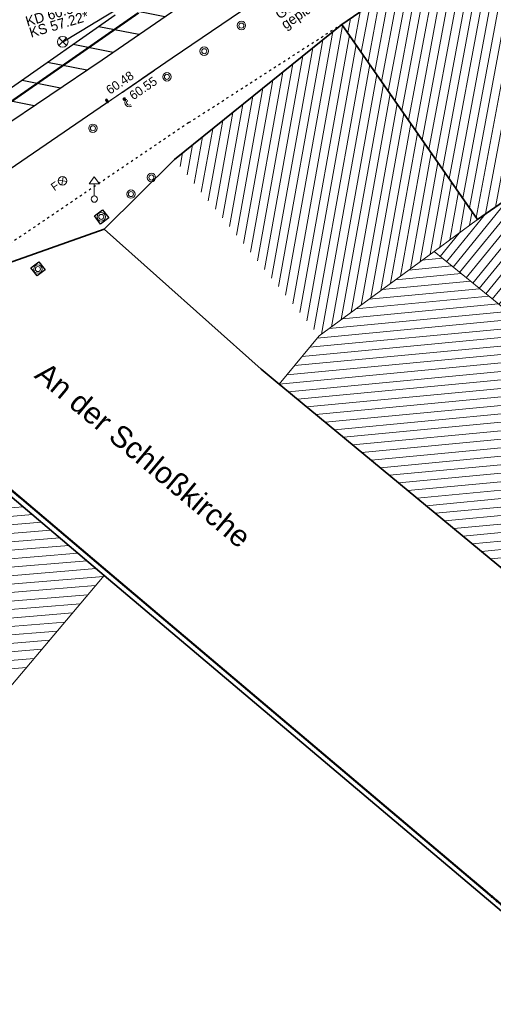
# Model space of a CAD drawing. Header units: metres. Extents: x 32365810 to 32367010, y 5620411 to 5622366.
# Tile 42 of 198: x 32366105 to 32366126, y 5621992 to 5622036. Entities that reach past the tile are written whole.
import ezdxf

# ---------------------------------------------------------------- set-up
doc = ezdxf.new("R2010")
doc.units = ezdxf.units.M
for name, pattern in [('1000.100', [0]), ('1000.104', [0.225, 0.075, -0.15]), ('1000.210', [0]), ('1000.211', [0]), ('1000.300', [0]), ('1600.1047', [0]), ('1600.2013', [0, 0]), ('1600.2028', [0]), ('1600.2505', [0])]:
    doc.linetypes.add(name, pattern=pattern)
doc.layers.get('0').update_dxf_attribs({"color": 1, "linetype": 'CONTINUOUS'})
for name, color, linetype in [('Beschriftung Kanalbestand (AMT 66)', 7, 'CONTINUOUS'), ('Beschriftung Topographie', 7, 'CONTINUOUS'), ('Ebene 32', 7, 'CONTINUOUS'), ('Fahrbahnmarkierung', 7, 'CONTINUOUS'), ('Flurstücke_Grenzpunkte', 11, 'CONTINUOUS'), ('Gebäude', 31, 'CONTINUOUS'), ('Höhen_ gemessen (NHN)', 7, 'CONTINUOUS'), ('Lagebezeichnungen', 12, 'CONTINUOUS'), ('Leitungen Kanalbestand (AMT 66)', 7, 'CONTINUOUS'), ('Siedlungsflächen - Bauwerke u. Einrichtungen', 51, 'CONTINUOUS'), ('Symbole Topographie', 7, 'CONTINUOUS'), ('Topographie_ örtl. Aufnahme', 7, 'CONTINUOUS')]:
    doc.layers.add(name, color=color, linetype=linetype)
doc.styles.add('Arial', font='Arial.ttf')
doc.styles.add('Beschriftung Topographie_ blau', font='Century Gothic.ttf')
doc.styles.add('Flurstücksnummer - K 10 700', font='Arial.ttf')
doc.styles.add('Hausnummern NRW', font='Arial.ttf', dxfattribs={"width": 0.85})
doc.styles.add('Höhe NHN_ gemessen_ blau', font='Century Gothic.ttf')
doc.styles.add('Kanal_ Höhe_ NHN (Deckel_Sohle)_ lila', font='Century Gothic.ttf')
doc.styles.add('Name - Bauwerken u. Einrichtungen - F 10', font='Arial.ttf')
doc.styles.add('Sonstiger Text_ Bezeichnung - N 7 380', font='Arial.ttf')

# ---------------------------------------------------------------- blocks, each defined once
blk = doc.blocks.new('S1000.364', base_point=(0.25, 0))
at = {"color": 0, "lineweight": -2}
for p, q in [((0.075, 0.175), (0.425, -0.175)), ((0.425, 0.175), (0.075, -0.175))]:
    blk.add_line(p, q, dxfattribs=at)
blk.add_circle((0.25, 0), 0.25, dxfattribs=at)
at = {"color": 0, "lineweight": -2, "insert": (-0.5, -0.235), "char_height": 0.47, "attachment_point": 7, "line_spacing_factor": 0.69, "style": 'Arial'}
blk.add_mtext('F', dxfattribs=at)
blk = doc.blocks.new('S1000.451')
at = {"color": 0, "lineweight": -2}
for radius in [0.5, 0.3]:
    blk.add_circle((0, 0), radius, dxfattribs=at)
blk = doc.blocks.new('S1000.460', base_point=(0, -0.375))
at = {"color": 0, "lineweight": -2}
for p, q in [((-0.2, 0.23), (0, 0.5)), ((0, 0.5), (0.2, 0.23)), ((0.2, 0.23), (-0.2, 0.23)), ((0, -0.25), (0, 0.23))]:
    blk.add_line(p, q, dxfattribs=at)
blk.add_circle((0, -0.375), 0.125, dxfattribs=at)
blk = doc.blocks.new('S1000.345')
at = {"color": 0, "lineweight": -2}
for p, q in [((-0.353554, 0.353554), (0.353554, -0.353554)), ((-0.353554, -0.353554), (0.353554, 0.353554))]:
    blk.add_line(p, q, dxfattribs=at)
blk.add_circle((0, 0), 0.5, dxfattribs=at)
blk = doc.blocks.new('S1000.15')
at = {"color": 0, "lineweight": -2}
for p, q in [((-0.5, 0.05), (-0.485, 0.1)), ((0.495, 0.05), (-0.5, 0.05)), ((-0.5, -0.05), (-0.5, 0)), ((-0.5, 0), (0.5, 0)), ((-0.485, 0.1), (0.49, 0.1)), ((-0.475, 0.15), (-0.455, 0.2)), ((0.475, 0.15), (-0.475, 0.15)), ((-0.455, 0.2), (0.455, 0.2)), ((-0.43, 0.25), (-0.4, 0.3)), ((0.43, 0.25), (-0.43, 0.25)), ((-0.4, 0.3), (0.395, 0.3)), ((-0.355, 0.35), (-0.295, 0.4)), ((0.36, 0.35), (-0.355, 0.35)), ((-0.295, 0.4), (0.3, 0.4)), ((0.22, 0.45), (-0.215, 0.45)), ((0.3, 0.4), (0.22, 0.45)), ((0.395, 0.3), (0.36, 0.35)), ((0.455, 0.2), (0.43, 0.25)), ((0.49, 0.1), (0.475, 0.15)), ((0.5, 0), (0.495, 0.05)), ((0.495, -0.05), (-0.5, -0.05)), ((-0.475, -0.15), (-0.49, -0.1)), ((-0.49, -0.1), (0.485, -0.1)), ((0.475, -0.15), (-0.475, -0.15)), ((-0.43, -0.25), (-0.455, -0.2)), ((-0.455, -0.2), (0.46, -0.2)), ((0.425, -0.25), (-0.43, -0.25)), ((-0.355, -0.35), (-0.4, -0.3)), ((-0.4, -0.3), (0.395, -0.3)), ((0.345, -0.35), (-0.355, -0.35)), ((-0.205, -0.45), (-0.29, -0.4)), ((-0.29, -0.4), (0.285, -0.4)), ((0.2, -0.45), (-0.205, -0.45)), ((0.285, -0.4), (0.345, -0.35)), ((0.395, -0.3), (0.425, -0.25)), ((0.46, -0.2), (0.475, -0.15)), ((0.485, -0.1), (0.495, -0.05))]:
    blk.add_line(p, q, dxfattribs=at)
blk.add_circle((0, 0), 0.5, dxfattribs=at)
blk = doc.blocks.new('Flurgrenze_ Begleitsignatur')
at = {"color": 0, "lineweight": -2}
for p, q in [((-0.29, 0), (-0.12, 0)), ((0.12, 0), (0.29, 0))]:
    blk.add_line(p, q, dxfattribs=at)
for p in [(-0.06, 0), (0, 0), (0.06, 0)]:
    blk.add_point(p, dxfattribs=at)
blk = doc.blocks.new('O287')
at = {"layer": 'Flurstücke_Grenzpunkte', "color": 251, "linetype": '1600.2013', "lineweight": 50, "true_color": 0x566563}
for p, q in [((32366096.641328, 5622021.122769), (32366095.738328, 5622021.886769)), ((32366098.676242, 5622019.402842), (32366096.641242, 5622021.122842)), ((32366108.592282, 5622011.017809), (32366098.676282, 5622019.402809)), ((32366143.218265, 5621981.743823), (32366108.592265, 5622011.017823))]:
    blk.add_line(p, q, dxfattribs=at)
at = {"layer": 'Flurstücke_Grenzpunkte', "color": 251, "lineweight": 50, "true_color": 0x566563, "xscale": 5, "yscale": 5, "zscale": 5}
for p, rotation in [((32366096.189828, 5622021.504769), 139.766487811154), ((32366097.658742, 5622020.262842), 139.795209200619), ((32366103.634282, 5622015.210309), 139.782037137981), ((32366125.905265, 5621996.380823), 139.78768332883)]:
    blk.add_blockref('Flurgrenze_ Begleitsignatur', p, dxfattribs=dict(at, rotation=rotation))
blk = doc.blocks.new('O864')
at = {"layer": 'Flurstücke_Grenzpunkte', "color": 7, "linetype": '1600.2028', "lineweight": 35}
for p, q in [((32366108.447, 5622010.846), (32366098.531, 5622019.231)), ((32366143.073, 5621981.572), (32366108.447, 5622010.846))]:
    blk.add_line(p, q, dxfattribs=at)
blk = doc.blocks.new('O1061')
at = {"layer": 'Flurstücke_Grenzpunkte', "color": 7, "linetype": '1600.2028', "lineweight": 35}
for p, q in [((32366108.446, 5622026.222), (32366095.593, 5622021.715)), ((32366115.417, 5622020.014), (32366108.446, 5622026.222)), ((32366116.225, 5622019.346), (32366115.417, 5622020.014)), ((32366108.447, 5622010.846), (32366098.531, 5622019.231)), ((32366116.386, 5622019.212), (32366116.225, 5622019.346)), ((32366149.298, 5621992.014), (32366116.386, 5622019.212)), ((32366143.073, 5621981.572), (32366108.447, 5622010.846))]:
    blk.add_line(p, q, dxfattribs=at)
blk = doc.blocks.new('O1222')
at = {"layer": 'Flurstücke_Grenzpunkte', "color": 7, "linetype": '1600.2028', "lineweight": 35}
for p, q in [((32366119.012, 5622035.329), (32366111.571, 5622029.327)), ((32366125.041, 5622026.661), (32366119.012, 5622035.329)), ((32366111.571, 5622029.327), (32366108.446, 5622026.222)), ((32366127.886, 5622028.626), (32366125.041, 5622026.661)), ((32366127.886, 5622028.626), (32366133.922, 5622023.797)), ((32366115.417, 5622020.014), (32366108.446, 5622026.222)), ((32366133.922, 5622023.797), (32366138.699, 5622019.976)), ((32366116.225, 5622019.346), (32366115.417, 5622020.014)), ((32366144.718, 5622015.159), (32366138.699, 5622019.976)), ((32366116.386, 5622019.212), (32366116.225, 5622019.346)), ((32366149.298, 5621992.014), (32366116.386, 5622019.212)), ((32366144.718, 5622015.159), (32366149.62, 5622011.237)), ((32366149.62, 5622011.237), (32366154.921, 5622006.997)), ((32366154.921, 5622006.997), (32366158.54, 5622004.101)), ((32366158.54, 5622004.101), (32366161.362, 5622001.843)), ((32366161.806, 5622001.142), (32366161.362, 5622001.843)), ((32366164.693, 5621996.585), (32366161.806, 5622001.142)), ((32366164.693, 5621996.585), (32366149.298, 5621992.014))]:
    blk.add_line(p, q, dxfattribs=at)
at = {"layer": 'Flurstücke_Grenzpunkte', "color": 7, "lineweight": 18, "insert": (32366134.449, 5622008.595), "char_height": 0.95, "attachment_point": 8, "line_spacing_factor": 0.69, "style": 'Flurstücksnummer - K 10 700', "bg_fill": 2}
blk.add_mtext('321', dxfattribs=at)
blk = doc.blocks.new('O1274')
at = {"layer": 'Flurstücke_Grenzpunkte', "color": 7, "linetype": '1600.2028', "lineweight": 35}
for p, q in [((32366133.051, 5622044.958), (32366119.012, 5622035.329)), ((32366138.899, 5622040.284), (32366133.051, 5622044.958)), ((32366138.899, 5622040.284), (32366131.333, 5622031.006)), ((32366125.041, 5622026.661), (32366119.012, 5622035.329)), ((32366131.284, 5622030.972), (32366127.886, 5622028.626)), ((32366131.333, 5622031.006), (32366131.284, 5622030.972)), ((32366127.886, 5622028.626), (32366125.041, 5622026.661))]:
    blk.add_line(p, q, dxfattribs=at)
at = {"layer": 'Flurstücke_Grenzpunkte', "color": 7, "lineweight": 18, "insert": (32366135.2502, 5622040.684389), "char_height": 0.95, "attachment_point": 8, "line_spacing_factor": 0.69, "style": 'Flurstücksnummer - K 10 700', "bg_fill": 2}
blk.add_mtext('133', dxfattribs=at)
blk = doc.blocks.new('O1916')
at = {"layer": 'Flurstücke_Grenzpunkte', "color": 7, "linetype": '1600.2028', "lineweight": 35}
for p, q in [((32366133.051, 5622044.958), (32366119.012, 5622035.329)), ((32366119.012, 5622035.329), (32366111.571, 5622029.327)), ((32366111.571, 5622029.327), (32366108.446, 5622026.222)), ((32366108.446, 5622026.222), (32366095.593, 5622021.715))]:
    blk.add_line(p, q, dxfattribs=at)
blk = doc.blocks.new('O2434')
at = {"layer": 'Gebäude', "color": 7, "linetype": '1600.2505', "lineweight": 18}
for p, q in [((32366108.447, 5622010.846), (32366098.531, 5622019.231)), ((32366093.602, 5621993.285), (32366108.447, 5622010.846))]:
    blk.add_line(p, q, dxfattribs=at)
blk = doc.blocks.new('O2866')
at = {"layer": 'Gebäude', "color": 7, "linetype": '1600.2505', "lineweight": 18}
for p, q in [((32366133.051, 5622044.958), (32366119.012, 5622035.329)), ((32366125.041, 5622026.661), (32366119.012, 5622035.329)), ((32366125.041, 5622026.661), (32366127.886, 5622028.626))]:
    blk.add_line(p, q, dxfattribs=at)
blk = doc.blocks.new('O2884')
at = {"layer": 'Gebäude', "color": 7, "linetype": '1600.2505', "lineweight": 18}
for p, q in [((32366117.993, 5622021.486), (32366123.106, 5622025.24)), ((32366152.63, 5622001.137), (32366123.106, 5622025.24)), ((32366117.993, 5622021.486), (32366116.225, 5622019.346)), ((32366116.225, 5622019.346), (32366116.386, 5622019.212)), ((32366116.386, 5622019.212), (32366149.298, 5621992.014)), ((32366158.54, 5622004.101), (32366153.968, 5622002.809)), ((32366158.54, 5622004.101), (32366161.362, 5622001.843)), ((32366153.968, 5622002.809), (32366152.63, 5622001.137)), ((32366161.806, 5622001.142), (32366161.362, 5622001.843)), ((32366164.693, 5621996.585), (32366161.806, 5622001.142)), ((32366149.298, 5621992.014), (32366164.693, 5621996.585))]:
    blk.add_line(p, q, dxfattribs=at)
at = {"layer": 'Gebäude', "color": 7, "lineweight": 18, "insert": (32366160.351683, 5621997.626776), "char_height": 0.5, "attachment_point": 8, "rotation": 16.5124674, "line_spacing_factor": 0.69, "style": 'Sonstiger Text_ Bezeichnung - N 7 380', "bg_fill": 2}
blk.add_mtext('Universität\\PSprachwissen-\\Pschaftliches\\PInstitut', dxfattribs=at)
at = {"layer": 'Lagebezeichnungen', "color": 7, "lineweight": 18, "insert": (32366159.320768, 5621995.554599), "char_height": 0.7, "attachment_point": 8, "rotation": 16.5124674, "line_spacing_factor": 0.69, "style": 'Hausnummern NRW', "bg_fill": 2}
blk.add_mtext('2', dxfattribs=at)
blk = doc.blocks.new('O2923')
at = {"layer": 'Gebäude', "color": 7, "linetype": '1600.2505', "lineweight": 18}
for p, q in [((32366125.041, 5622026.661), (32366127.886, 5622028.626)), ((32366127.886, 5622028.626), (32366133.922, 5622023.797)), ((32366123.106, 5622025.24), (32366125.041, 5622026.661)), ((32366152.63, 5622001.137), (32366123.106, 5622025.24)), ((32366138.699, 5622019.976), (32366133.922, 5622023.797)), ((32366144.718, 5622015.159), (32366138.699, 5622019.976)), ((32366149.62, 5622011.237), (32366144.718, 5622015.159)), ((32366149.62, 5622011.237), (32366154.921, 5622006.997)), ((32366154.921, 5622006.997), (32366158.54, 5622004.101)), ((32366158.54, 5622004.101), (32366153.968, 5622002.809)), ((32366153.968, 5622002.809), (32366152.63, 5622001.137))]:
    blk.add_line(p, q, dxfattribs=at)
at = {"layer": 'Ebene 32', "color": 7, "lineweight": 18, "insert": (32366142.682, 5622012.835), "char_height": 0.7, "attachment_point": 8, "line_spacing_factor": 0.69, "style": 'Hausnummern NRW', "bg_fill": 2}
blk.add_mtext('(1)', dxfattribs=at)
blk = doc.blocks.new('*X974')
at = {"color": 253, "linetype": '1000.210', "lineweight": 25, "true_color": 0x999999}
for p, q in [((32366134.224585, 5622050.490275), (32366132.460511, 5622050.837195)), ((32366132.957863, 5622049.720232), (32366131.070853, 5622050.091328)), ((32366131.657514, 5622048.956803), (32366129.703707, 5622049.341035)), ((32366130.343161, 5622048.196127), (32366128.362434, 5622048.585653)), ((32366129.028808, 5622047.435452), (32366127.046765, 5622047.825237)), ((32366127.714455, 5622046.674776), (32366125.788358, 5622047.053559)), ((32366126.43115, 5622045.907995), (32366124.52995, 5622046.281881)), ((32366125.173499, 5622045.136168), (32366123.314424, 5622045.501771)), ((32366123.922367, 5622044.36306), (32366122.110083, 5622044.71946)), ((32366122.743838, 5622043.575673), (32366120.906757, 5622043.93695)), ((32366121.565309, 5622042.788287), (32366119.740456, 5622043.147159)), ((32366120.386779, 5622042.000901), (32366118.574154, 5622042.357368)), ((32366119.215933, 5622041.212003), (32366117.407852, 5622041.567577)), ((32366118.060036, 5622040.420166), (32366116.252109, 5622040.775709)), ((32366116.904139, 5622039.628329), (32366115.102334, 5622039.982668)), ((32366115.748242, 5622038.836492), (32366113.952558, 5622039.189627)), ((32366114.592345, 5622038.044654), (32366112.802782, 5622038.396586)), ((32366113.436448, 5622037.252817), (32366111.651911, 5622037.603761)), ((32366112.28728, 5622036.459656), (32366110.500121, 5622036.811116)), ((32366111.138304, 5622035.666458), (32366109.348332, 5622036.018471)), ((32366109.989329, 5622034.87326), (32366108.20527, 5622035.224109)), ((32366108.840353, 5622034.080061), (32366107.067169, 5622034.428772)), ((32366107.676695, 5622033.28975), (32366105.929067, 5622033.633436)), ((32366106.502525, 5622032.501507), (32366104.790966, 5622032.838099)), ((32366105.328355, 5622031.713263), (32366103.655773, 5622032.04219)), ((32366104.154185, 5622030.925019), (32366102.522564, 5622031.245891)), ((32366102.980015, 5622030.136775), (32366101.389356, 5622030.449592)), ((32366101.805845, 5622029.348532), (32366100.294186, 5622029.645812)), ((32366100.678605, 5622028.551059), (32366099.277373, 5622028.826623)), ((32366099.560114, 5622027.751865), (32366098.260561, 5622028.007433)), ((32366098.441623, 5622026.952672), (32366097.333423, 5622027.170609)), ((32366097.425566, 5622026.133334), (32366096.424535, 5622026.330195))]:
    blk.add_line(p, q, dxfattribs=at)
blk = doc.blocks.new('*X1029')
at = {"color": 253, "linetype": '1600.1047', "lineweight": 18, "true_color": 0xb2b2b2}
for p, q in [((32366116.822541, 5622022.915083), (32366119.043448, 5622035.283787)), ((32366116.510052, 5622023.296619), (32366118.612743, 5622035.006954)), ((32366117.13503, 5622022.533546), (32366119.34627, 5622034.848414)), ((32366115.885074, 5622024.059692), (32366117.721694, 5622034.288224)), ((32366116.197563, 5622023.678156), (32366118.167218, 5622034.647589)), ((32366117.447519, 5622022.15201), (32366119.649092, 5622034.413041)), ((32366115.572584, 5622024.441229), (32366117.27617, 5622033.928858)), ((32366117.760008, 5622021.770473), (32366119.951915, 5622033.977668)), ((32366115.260095, 5622024.822765), (32366116.830645, 5622033.569493)), ((32366118.104645, 5622021.56797), (32366120.254737, 5622033.542295)), ((32366114.947606, 5622025.204302), (32366116.385121, 5622033.210128)), ((32366118.543497, 5622021.890179), (32366120.557559, 5622033.106922)), ((32366114.635117, 5622025.585838), (32366115.939596, 5622032.850762)), ((32366118.98235, 5622022.212387), (32366120.860382, 5622032.671549)), ((32366114.010139, 5622026.348911), (32366115.048547, 5622032.132032)), ((32366114.322628, 5622025.967375), (32366115.494072, 5622032.491397)), ((32366119.421202, 5622022.534596), (32366121.163204, 5622032.236176)), ((32366113.69765, 5622026.730448), (32366114.603023, 5622031.772666)), ((32366119.860055, 5622022.856805), (32366121.466026, 5622031.800803)), ((32366113.38516, 5622027.111984), (32366114.157499, 5622031.413301)), ((32366120.298908, 5622023.179013), (32366121.768849, 5622031.36543)), ((32366113.072671, 5622027.493521), (32366113.711974, 5622031.053936)), ((32366120.73776, 5622023.501222), (32366122.071671, 5622030.930057)), ((32366112.447693, 5622028.256594), (32366112.820925, 5622030.335205)), ((32366112.760182, 5622027.875057), (32366113.26645, 5622030.69457)), ((32366121.176613, 5622023.823431), (32366122.374493, 5622030.494684)), ((32366112.135204, 5622028.63813), (32366112.375401, 5622029.97584)), ((32366121.615465, 5622024.145639), (32366122.677316, 5622030.059311)), ((32366111.822715, 5622029.019667), (32366111.929877, 5622029.616474)), ((32366122.054318, 5622024.467848), (32366122.980138, 5622029.623938)), ((32366122.493171, 5622024.790056), (32366123.28296, 5622029.188565)), ((32366122.932023, 5622025.112265), (32366123.585783, 5622028.753192)), ((32366123.370884, 5622025.434522), (32366123.888605, 5622028.317819)), ((32366123.809752, 5622025.756812), (32366124.191427, 5622027.882446)), ((32366124.248619, 5622026.079101), (32366124.49425, 5622027.447073)), ((32366124.687486, 5622026.401391), (32366124.797072, 5622027.0117))]:
    blk.add_line(p, q, dxfattribs=at)
blk = doc.blocks.new('*X1169')
at = {"color": 253, "linetype": '1600.1047', "lineweight": 18, "true_color": 0xb2b2b2}
for p, q in [((32366104.846727, 5622013.890402), (32366087.632819, 5622012.470252)), ((32366105.252149, 5622013.547575), (32366087.284565, 5622012.065247)), ((32366106.062995, 5622012.861922), (32366086.587788, 5622011.255214)), ((32366105.657572, 5622013.204749), (32366086.936311, 5622011.660242)), ((32366106.468417, 5622012.519096), (32366086.238504, 5622010.850124)), ((32366106.87384, 5622012.176269), (32366085.889221, 5622010.445034)), ((32366107.279262, 5622011.833443), (32366085.699966, 5622010.053147)), ((32366107.684685, 5622011.490616), (32366086.095331, 5622009.70949)), ((32366108.090108, 5622011.147789), (32366086.490716, 5622009.365836)), ((32366108.406071, 5622010.797582), (32366086.886772, 5622009.022236)), ((32366108.064145, 5622010.393099), (32366087.282828, 5622008.678637)), ((32366107.72222, 5622009.988617), (32366087.678883, 5622008.335038)), ((32366107.380295, 5622009.584134), (32366088.074939, 5622007.991438)), ((32366107.03837, 5622009.179651), (32366088.470995, 5622007.647839)), ((32366106.696445, 5622008.775168), (32366088.483755, 5622007.272618)), ((32366106.354519, 5622008.370685), (32366088.143067, 5622006.868237)), ((32366106.012594, 5622007.966202), (32366087.802379, 5622006.463856)), ((32366105.328744, 5622007.157236), (32366087.121004, 5622005.655095)), ((32366105.670669, 5622007.561719), (32366087.461692, 5622006.059475)), ((32366104.986819, 5622006.752753), (32366086.780316, 5622005.250714))]:
    blk.add_line(p, q, dxfattribs=at)
blk = doc.blocks.new('*X1290')
at = {"color": 253, "linetype": '1600.1047', "lineweight": 18, "true_color": 0xb2b2b2}
for p, q in [((32366130.214677, 5622030.233733), (32366132.944586, 5622044.885013)), ((32366130.652446, 5622030.535971), (32366133.302227, 5622044.757208)), ((32366129.776908, 5622029.931495), (32366132.507241, 5622044.585049)), ((32366131.090214, 5622030.838209), (32366133.634237, 5622044.491849)), ((32366128.901371, 5622029.327018), (32366131.632551, 5622043.985121)), ((32366129.33914, 5622029.629257), (32366132.069896, 5622044.285085)), ((32366131.553258, 5622031.276097), (32366133.966248, 5622044.22649)), ((32366132.047681, 5622031.882396), (32366134.298259, 5622043.961131)), ((32366128.463602, 5622029.02478), (32366131.195206, 5622043.685157)), ((32366132.542104, 5622032.488694), (32366134.63027, 5622043.695772)), ((32366127.588047, 5622028.420208), (32366130.320517, 5622043.085229)), ((32366128.025834, 5622028.722542), (32366130.757861, 5622043.385193)), ((32366133.036527, 5622033.094993), (32366134.96228, 5622043.430414)), ((32366133.53095, 5622033.701292), (32366135.294291, 5622043.165055)), ((32366127.150252, 5622028.11783), (32366129.883172, 5622042.785266)), ((32366134.025373, 5622034.30759), (32366135.626302, 5622042.899696)), ((32366134.519796, 5622034.913889), (32366135.958313, 5622042.634337)), ((32366126.274663, 5622027.513073), (32366129.008482, 5622042.185338)), ((32366126.712458, 5622027.815451), (32366129.445827, 5622042.485302)), ((32366135.014218, 5622035.520188), (32366136.290324, 5622042.368978)), ((32366125.836868, 5622027.210694), (32366128.571137, 5622041.885374)), ((32366135.508641, 5622036.126487), (32366136.622334, 5622042.103619)), ((32366136.003064, 5622036.732785), (32366136.954345, 5622041.838261)), ((32366124.986214, 5622026.739767), (32366127.696447, 5622041.285446)), ((32366125.399073, 5622026.908316), (32366128.133792, 5622041.58541)), ((32366136.497487, 5622037.339084), (32366137.286356, 5622041.572902)), ((32366136.99191, 5622037.945383), (32366137.618367, 5622041.307543)), ((32366124.685355, 5622027.172317), (32366127.259102, 5622040.985482)), ((32366137.486333, 5622038.551681), (32366137.950378, 5622041.042184)), ((32366124.083638, 5622028.037417), (32366126.384412, 5622040.385554)), ((32366124.384497, 5622027.604867), (32366126.821757, 5622040.685518)), ((32366137.980756, 5622039.15798), (32366138.282388, 5622040.776825)), ((32366138.475179, 5622039.764279), (32366138.614399, 5622040.511466)), ((32366123.782779, 5622028.469967), (32366125.947067, 5622040.08559)), ((32366123.48192, 5622028.902517), (32366125.509722, 5622039.785626)), ((32366122.880203, 5622029.767617), (32366124.635033, 5622039.185698)), ((32366123.181061, 5622029.335067), (32366125.072377, 5622039.485662)), ((32366122.579344, 5622030.200167), (32366124.197688, 5622038.885734)), ((32366121.977626, 5622031.065267), (32366123.322998, 5622038.285806)), ((32366122.278485, 5622030.632717), (32366123.760343, 5622038.58577)), ((32366121.676767, 5622031.497817), (32366122.885653, 5622037.985842)), ((32366121.07505, 5622032.362917), (32366122.010963, 5622037.385914)), ((32366121.375909, 5622031.930367), (32366122.448308, 5622037.685878)), ((32366120.774191, 5622032.795467), (32366121.573618, 5622037.08595)), ((32366120.172473, 5622033.660567), (32366120.698928, 5622036.486022)), ((32366120.473332, 5622033.228017), (32366121.136273, 5622036.785986)), ((32366119.871615, 5622034.093117), (32366120.261583, 5622036.186058)), ((32366119.269897, 5622034.958217), (32366119.386893, 5622035.58613)), ((32366119.570756, 5622034.525667), (32366119.824238, 5622035.886094))]:
    blk.add_line(p, q, dxfattribs=at)
blk = doc.blocks.new('*X1295')
at = {"color": 253, "linetype": '1600.1047', "lineweight": 18, "true_color": 0xb2b2b2}
for p, q in [((32366122.571213, 5622024.847355), (32366123.481016, 5622024.933842)), ((32366121.392482, 5622023.981923), (32366124.307592, 5622024.259036)), ((32366121.981847, 5622024.414639), (32366123.894304, 5622024.596439)), ((32366120.803116, 5622023.549207), (32366124.72088, 5622023.921633)), ((32366120.213751, 5622023.116491), (32366125.134169, 5622023.58423)), ((32366119.03502, 5622022.251058), (32366125.960745, 5622022.909424)), ((32366119.624386, 5622022.683775), (32366125.547457, 5622023.246827)), ((32366118.445655, 5622021.818342), (32366126.374033, 5622022.572021)), ((32366117.914658, 5622021.391175), (32366126.787321, 5622022.234618)), ((32366117.576924, 5622020.982379), (32366127.20061, 5622021.897215)), ((32366116.901456, 5622020.164787), (32366128.027186, 5622021.222409)), ((32366117.23919, 5622020.573583), (32366127.613898, 5622021.559812)), ((32366116.563722, 5622019.755991), (32366128.440474, 5622020.885006)), ((32366116.225988, 5622019.347195), (32366128.853763, 5622020.547603)), ((32366116.631575, 5622019.00906), (32366129.267051, 5622020.2102)), ((32366117.040378, 5622018.671231), (32366129.680339, 5622019.872797)), ((32366117.449182, 5622018.333402), (32366130.093627, 5622019.535394)), ((32366117.857986, 5622017.995572), (32366130.506915, 5622019.197991)), ((32366118.266789, 5622017.657743), (32366130.920204, 5622018.860588)), ((32366118.675593, 5622017.319914), (32366131.333492, 5622018.523185)), ((32366119.084396, 5622016.982084), (32366131.74678, 5622018.185782)), ((32366119.4932, 5622016.644255), (32366132.160068, 5622017.848379)), ((32366119.902003, 5622016.306426), (32366132.573357, 5622017.510976)), ((32366120.310807, 5622015.968597), (32366132.986645, 5622017.173573)), ((32366120.71961, 5622015.630767), (32366133.399933, 5622016.83617)), ((32366121.128414, 5622015.292938), (32366133.813221, 5622016.498767)), ((32366121.537217, 5622014.955109), (32366134.226509, 5622016.161364)), ((32366121.946021, 5622014.617279), (32366134.639798, 5622015.823961)), ((32366122.354824, 5622014.27945), (32366135.053086, 5622015.486558)), ((32366122.763628, 5622013.941621), (32366135.466374, 5622015.149155)), ((32366123.172431, 5622013.603791), (32366135.879662, 5622014.811752)), ((32366123.581235, 5622013.265962), (32366136.292951, 5622014.474349)), ((32366123.990038, 5622012.928133), (32366136.706239, 5622014.136946)), ((32366124.398842, 5622012.590303), (32366137.119527, 5622013.799543)), ((32366124.807645, 5622012.252474), (32366137.532815, 5622013.46214)), ((32366125.216449, 5622011.914645), (32366137.946103, 5622013.124737)), ((32366125.625253, 5622011.576816), (32366138.359392, 5622012.787334)), ((32366126.034056, 5622011.238986), (32366138.77268, 5622012.449931)), ((32366126.44286, 5622010.901157), (32366139.185968, 5622012.112528)), ((32366126.851663, 5622010.563328), (32366139.599256, 5622011.775125)), ((32366127.260467, 5622010.225498), (32366140.012545, 5622011.437722)), ((32366127.66927, 5622009.887669), (32366140.425833, 5622011.100319)), ((32366128.078074, 5622009.54984), (32366140.839121, 5622010.762916)), ((32366128.486877, 5622009.21201), (32366141.252409, 5622010.425513)), ((32366128.895681, 5622008.874181), (32366141.665697, 5622010.08811)), ((32366129.304484, 5622008.536352), (32366142.078986, 5622009.750707)), ((32366129.713288, 5622008.198522), (32366142.492274, 5622009.413304)), ((32366130.122091, 5622007.860693), (32366142.905562, 5622009.075901)), ((32366130.530895, 5622007.522864), (32366143.31885, 5622008.738498)), ((32366130.939698, 5622007.185034), (32366143.732138, 5622008.401095)), ((32366131.348502, 5622006.847205), (32366144.145427, 5622008.063692)), ((32366131.757305, 5622006.509376), (32366144.558715, 5622007.726289)), ((32366132.166109, 5622006.171547), (32366144.972003, 5622007.388887)), ((32366132.574912, 5622005.833717), (32366145.385291, 5622007.051484)), ((32366132.983716, 5622005.495888), (32366145.79858, 5622006.714081)), ((32366133.39252, 5622005.158059), (32366146.211868, 5622006.376678)), ((32366133.801323, 5622004.820229), (32366146.625156, 5622006.039275)), ((32366134.210127, 5622004.4824), (32366147.038444, 5622005.701872)), ((32366134.61893, 5622004.144571), (32366147.451732, 5622005.364469)), ((32366135.027734, 5622003.806741), (32366147.865021, 5622005.027066)), ((32366135.436537, 5622003.468912), (32366148.278309, 5622004.689663)), ((32366135.845341, 5622003.131083), (32366148.691597, 5622004.35226)), ((32366136.254144, 5622002.793253), (32366149.104885, 5622004.014857)), ((32366136.662948, 5622002.455424), (32366149.518174, 5622003.677454)), ((32366156.837304, 5622003.619836), (32366158.896684, 5622003.815602)), ((32366137.071751, 5622002.117595), (32366149.931462, 5622003.340051)), ((32366154.828596, 5622003.052196), (32366159.317472, 5622003.478912)), ((32366137.480555, 5622001.779765), (32366150.34475, 5622003.002648)), ((32366153.455258, 5622002.168264), (32366160.159048, 5622002.805532)), ((32366153.781519, 5622002.575969), (32366159.73826, 5622003.142222)), ((32366137.889358, 5622001.441936), (32366150.758038, 5622002.665245)), ((32366138.298162, 5622001.104107), (32366151.171326, 5622002.327842)), ((32366153.128996, 5622001.760558), (32366160.579836, 5622002.468842)), ((32366138.706965, 5622000.766278), (32366151.584615, 5622001.990439)), ((32366152.802734, 5622001.352853), (32366161.000624, 5622002.132152)), ((32366139.115769, 5622000.428448), (32366151.997903, 5622001.653036)), ((32366139.933376, 5621999.75279), (32366161.393774, 5622001.792835)), ((32366139.524572, 5622000.090619), (32366152.411191, 5622001.315633)), ((32366140.342179, 5621999.41496), (32366161.618813, 5622001.437536)), ((32366140.750983, 5621999.077131), (32366161.84386, 5622001.082239)), ((32366141.159787, 5621998.739302), (32366162.06895, 5622000.726946)), ((32366141.56859, 5621998.401472), (32366162.294039, 5622000.371652)), ((32366141.977394, 5621998.063643), (32366162.519128, 5622000.016359)), ((32366142.386197, 5621997.725814), (32366162.744218, 5621999.661066)), ((32366142.795001, 5621997.387984), (32366162.969307, 5621999.305772)), ((32366143.203804, 5621997.050155), (32366163.194396, 5621998.950479)), ((32366143.612608, 5621996.712326), (32366163.419485, 5621998.595186)), ((32366144.021411, 5621996.374496), (32366163.644575, 5621998.239892)), ((32366144.430215, 5621996.036667), (32366163.869664, 5621997.884599)), ((32366144.839018, 5621995.698838), (32366164.094753, 5621997.529306)), ((32366145.247822, 5621995.361009), (32366164.319843, 5621997.174012)), ((32366145.656625, 5621995.023179), (32366164.544932, 5621996.818719)), ((32366146.065429, 5621994.68535), (32366164.054438, 5621996.395401)), ((32366146.474232, 5621994.347521), (32366162.188281, 5621995.841312)), ((32366146.883036, 5621994.009691), (32366160.322124, 5621995.287223)), ((32366147.291839, 5621993.671862), (32366158.455968, 5621994.733134)), ((32366147.700643, 5621993.334033), (32366156.589811, 5621994.179045)), ((32366148.109446, 5621992.996203), (32366154.723655, 5621993.624956)), ((32366148.51825, 5621992.658374), (32366152.857498, 5621993.070867)), ((32366148.927054, 5621992.320545), (32366150.991342, 5621992.516778))]:
    blk.add_line(p, q, dxfattribs=at)
blk = doc.blocks.new('*X1308')
at = {"color": 253, "linetype": '1600.1047', "lineweight": 18, "true_color": 0xb2b2b2}
for p, q in [((32366124.245476, 5622024.309747), (32366127.618151, 5622028.441001)), ((32366124.535965, 5622024.072595), (32366128.10817, 5622028.448257)), ((32366124.826455, 5622023.835444), (32366128.401005, 5622028.213979)), ((32366125.116944, 5622023.598292), (32366128.693841, 5622027.979701)), ((32366125.407434, 5622023.36114), (32366128.986676, 5622027.745423)), ((32366123.954987, 5622024.546899), (32366126.508192, 5622027.674368)), ((32366125.697923, 5622023.123989), (32366129.279512, 5622027.511144)), ((32366125.988412, 5622022.886837), (32366129.572347, 5622027.276866)), ((32366123.664497, 5622024.78405), (32366125.398232, 5622026.907735)), ((32366126.278902, 5622022.649685), (32366129.865182, 5622027.042588)), ((32366126.569391, 5622022.412534), (32366130.158018, 5622026.80831)), ((32366126.85988, 5622022.175382), (32366130.450853, 5622026.574032)), ((32366123.374008, 5622025.021202), (32366124.221245, 5622026.058999)), ((32366127.15037, 5622021.93823), (32366130.743689, 5622026.339754)), ((32366127.440859, 5622021.701079), (32366131.036524, 5622026.105476)), ((32366127.731349, 5622021.463927), (32366131.329359, 5622025.871198)), ((32366128.021838, 5622021.226775), (32366131.622195, 5622025.63692)), ((32366128.312327, 5622020.989624), (32366131.91503, 5622025.402642)), ((32366128.602817, 5622020.752472), (32366132.207865, 5622025.168364)), ((32366128.893306, 5622020.51532), (32366132.500701, 5622024.934086)), ((32366129.183796, 5622020.278169), (32366132.793536, 5622024.699808)), ((32366129.474285, 5622020.041017), (32366133.086372, 5622024.46553)), ((32366129.764774, 5622019.803865), (32366133.379207, 5622024.231252)), ((32366130.055264, 5622019.566714), (32366133.672042, 5622023.996974)), ((32366130.345753, 5622019.329562), (32366133.964881, 5622023.7627)), ((32366130.636243, 5622019.09241), (32366134.25774, 5622023.528451)), ((32366130.926732, 5622018.855259), (32366134.550598, 5622023.294201)), ((32366131.217221, 5622018.618107), (32366134.843456, 5622023.059951)), ((32366131.507711, 5622018.380955), (32366135.136315, 5622022.825701)), ((32366131.7982, 5622018.143804), (32366135.429173, 5622022.591451)), ((32366132.08869, 5622017.906652), (32366135.722031, 5622022.357201)), ((32366132.379179, 5622017.6695), (32366136.01489, 5622022.122951)), ((32366132.669668, 5622017.432349), (32366136.307748, 5622021.888701)), ((32366132.960158, 5622017.195197), (32366136.600606, 5622021.654451)), ((32366133.250647, 5622016.958045), (32366136.893465, 5622021.420202)), ((32366133.541137, 5622016.720894), (32366137.186323, 5622021.185952)), ((32366133.831626, 5622016.483742), (32366137.479181, 5622020.951702)), ((32366134.122115, 5622016.24659), (32366137.77204, 5622020.717452)), ((32366134.412605, 5622016.009439), (32366138.064898, 5622020.483202)), ((32366134.703094, 5622015.772287), (32366138.357756, 5622020.248952)), ((32366134.993583, 5622015.535135), (32366138.650615, 5622020.014702)), ((32366135.284073, 5622015.297984), (32366138.943422, 5622019.780389)), ((32366135.574562, 5622015.060832), (32366139.236219, 5622019.546064)), ((32366135.865052, 5622014.82368), (32366139.529016, 5622019.311739)), ((32366136.155541, 5622014.586529), (32366139.821813, 5622019.077414)), ((32366136.44603, 5622014.349377), (32366140.11461, 5622018.843089)), ((32366136.73652, 5622014.112225), (32366140.407406, 5622018.608764)), ((32366137.027009, 5622013.875074), (32366140.700203, 5622018.374439)), ((32366137.317499, 5622013.637922), (32366140.993, 5622018.140114)), ((32366137.607988, 5622013.40077), (32366141.285797, 5622017.905789)), ((32366137.898477, 5622013.163619), (32366141.578594, 5622017.671463)), ((32366138.188967, 5622012.926467), (32366141.871391, 5622017.437138)), ((32366138.479456, 5622012.689315), (32366142.164188, 5622017.202813)), ((32366138.769946, 5622012.452164), (32366142.456985, 5622016.968488)), ((32366139.060435, 5622012.215012), (32366142.749782, 5622016.734163)), ((32366139.350924, 5622011.97786), (32366143.042579, 5622016.499838)), ((32366139.641414, 5622011.740709), (32366143.335376, 5622016.265513)), ((32366139.931903, 5622011.503557), (32366143.628173, 5622016.031188)), ((32366140.222393, 5622011.266405), (32366143.92097, 5622015.796863)), ((32366140.512882, 5622011.029254), (32366144.213767, 5622015.562537)), ((32366140.803371, 5622010.792102), (32366144.506564, 5622015.328212)), ((32366141.093861, 5622010.55495), (32366144.799369, 5622015.093898)), ((32366141.38435, 5622010.317799), (32366145.092198, 5622014.859611)), ((32366141.674839, 5622010.080647), (32366145.385026, 5622014.625325)), ((32366141.965329, 5622009.843495), (32366145.677854, 5622014.391038)), ((32366142.255818, 5622009.606344), (32366145.970683, 5622014.156752)), ((32366142.546308, 5622009.369192), (32366146.263511, 5622013.922465)), ((32366142.836797, 5622009.13204), (32366146.55634, 5622013.688178)), ((32366143.127286, 5622008.894889), (32366146.849168, 5622013.453892)), ((32366143.417776, 5622008.657737), (32366147.141996, 5622013.219605)), ((32366143.708265, 5622008.420585), (32366147.434825, 5622012.985319)), ((32366143.998755, 5622008.183434), (32366147.727653, 5622012.751032)), ((32366144.289244, 5622007.946282), (32366148.020481, 5622012.516745)), ((32366144.579733, 5622007.70913), (32366148.31331, 5622012.282459)), ((32366144.870223, 5622007.471979), (32366148.606138, 5622012.048172)), ((32366145.160712, 5622007.234827), (32366148.898967, 5622011.813886)), ((32366145.451202, 5622006.997675), (32366149.191795, 5622011.579599)), ((32366145.741691, 5622006.760524), (32366149.484623, 5622011.345312)), ((32366146.03218, 5622006.523372), (32366149.77747, 5622011.111048)), ((32366146.32267, 5622006.28622), (32366150.070332, 5622010.876803)), ((32366146.613159, 5622006.049069), (32366150.363194, 5622010.642557)), ((32366146.903649, 5622005.811917), (32366150.656056, 5622010.408312)), ((32366147.194138, 5622005.574765), (32366150.948918, 5622010.174066)), ((32366147.484627, 5622005.337614), (32366151.24178, 5622009.939821)), ((32366147.775117, 5622005.100462), (32366151.534642, 5622009.705575)), ((32366148.065606, 5622004.86331), (32366151.827504, 5622009.47133)), ((32366148.356096, 5622004.626159), (32366152.120366, 5622009.237085)), ((32366148.646585, 5622004.389007), (32366152.413228, 5622009.002839)), ((32366148.937074, 5622004.151855), (32366152.70609, 5622008.768594)), ((32366149.227564, 5622003.914704), (32366152.998952, 5622008.534348)), ((32366149.518053, 5622003.677552), (32366153.291814, 5622008.300103)), ((32366149.808542, 5622003.4404), (32366153.584676, 5622008.065858)), ((32366150.099032, 5622003.203249), (32366153.877538, 5622007.831612)), ((32366150.389521, 5622002.966097), (32366154.1704, 5622007.597367)), ((32366150.680011, 5622002.728945), (32366154.463262, 5622007.363121)), ((32366150.9705, 5622002.491794), (32366154.756124, 5622007.128876)), ((32366151.260989, 5622002.254642), (32366155.048962, 5622006.894602)), ((32366151.551479, 5622002.01749), (32366155.341771, 5622006.66029)), ((32366151.841968, 5622001.780339), (32366155.634579, 5622006.425979)), ((32366152.132458, 5622001.543187), (32366155.927387, 5622006.191668)), ((32366152.422947, 5622001.306035), (32366156.220195, 5622005.957357)), ((32366154.183824, 5622002.86999), (32366156.513003, 5622005.723045)), ((32366154.813092, 5622003.047814), (32366156.805812, 5622005.488734)), ((32366155.44236, 5622003.225639), (32366157.09862, 5622005.254423)), ((32366156.071628, 5622003.403464), (32366157.391428, 5622005.020111)), ((32366156.700896, 5622003.581288), (32366157.684236, 5622004.7858)), ((32366157.330164, 5622003.759113), (32366157.977045, 5622004.551489)), ((32366157.959432, 5622003.936938), (32366158.269853, 5622004.317178))]:
    blk.add_line(p, q, dxfattribs=at)

msp = doc.modelspace()

# ---------------------------------------------------------------- linework, layer by layer
at = {"layer": 'Topographie_ örtl. Aufnahme', "color": 7, "true_color": 0xffffff}
msp.add_point((32366108.604616, 5622031.861858, 60.46), dxfattribs=at)

# ---------------------------------------------------------------- block references
at = {"layer": 'Höhen_ gemessen (NHN)', "color": 7, "lineweight": 18, "xscale": 0.1125, "yscale": 0.1125, "zscale": 0.1125}
for p in [(32366109.337007, 5622032.009247, 60.553), (32366108.560558, 5622031.959699, 60.48)]:
    msp.add_blockref('S1000.15', p, dxfattribs=at)
at = {"layer": 'Leitungen Kanalbestand (AMT 66)', "color": 7, "lineweight": 18, "xscale": 0.475, "yscale": 0.475, "zscale": 0.475}
msp.add_blockref('S1000.345', (32366106.600691, 5622034.555622), dxfattribs=at)
at = {"layer": 'Symbole Topographie', "color": 7, "lineweight": 18}
for name, p, xscale, yscale, zscale in [('S1000.451', (32366114.545254, 5622035.276139), 0.375, 0.375, 0.375), ('S1000.451', (32366112.890189, 5622034.136492), 0.375, 0.375, 0.375), ('S1000.451', (32366111.235125, 5622032.996846), 0.375, 0.375, 0.375), ('S1000.451', (32366109.552771, 5622031.852411), 0.375, 0.375, 0.375), ('S1000.451', (32366107.942583, 5622030.711051), 0.375, 0.375, 0.375), ('S1000.451', (32366110.541448, 5622028.525452), 0.375, 0.375, 0.375), ('S1000.460', (32366108.003101, 5622027.565825), 1.125, 1.125, 1.125), ('S1000.451', (32366109.635107, 5622027.789784), 0.375, 0.375, 0.375), ('S1000.451', (32366108.312248, 5622026.775846), 0.375, 0.375, 0.375), ('S1000.451', (32366105.497583, 5622024.455657), 0.375, 0.375, 0.375)]:
    msp.add_blockref(name, p, dxfattribs=dict(at, xscale=xscale, yscale=yscale, zscale=zscale))
at = {"layer": 'Symbole Topographie', "color": 7, "lineweight": 18, "xscale": 0.7525, "yscale": 0.7525, "zscale": 0.7525, "rotation": 34.39692486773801}
msp.add_blockref('S1000.364', (32366106.593165, 5622028.376446), dxfattribs=at)

# ---------------------------------------------------------------- texts
at = {"layer": 'Beschriftung Topographie', "color": 142, "lineweight": 25, "true_color": 0x0087cd, "insert": (32366117.53555, 5622035.624486), "char_height": 0.45, "attachment_point": 8, "rotation": 34.1666758, "line_spacing_factor": 0.69, "style": 'Beschriftung Topographie_ blau', "bg_fill": 2}
msp.add_mtext('Gehweg\\Pgeplattet', dxfattribs=at)
at = {"layer": 'Lagebezeichnungen', "color": 7, "lineweight": 18, "insert": (32366110.176965, 5622016.194311), "char_height": 0.95, "attachment_point": 5, "rotation": 320.0878959, "line_spacing_factor": 0.69, "style": 'Name - Bauwerken u. Einrichtungen - F 10', "bg_fill": 2}
msp.add_mtext('An der Schloßkirche', dxfattribs=at)

# ---------------------------------------------------------------- next in the draw order: block references
at = {"layer": 'Flurstücke_Grenzpunkte', "color": 7, "true_color": 0xffffff}
msp.add_blockref('O287', (0, 0), dxfattribs=at)

# ---------------------------------------------------------------- next in the draw order: texts
at = {"layer": 'Beschriftung Kanalbestand (AMT 66)', "color": 200, "lineweight": 25, "true_color": 0xd600ff, "insert": (32366106.280956, 5622035.829321), "char_height": 0.45, "attachment_point": 5, "rotation": 16.5124674, "line_spacing_factor": 0.69, "style": 'Kanal_ Höhe_ NHN (Deckel_Sohle)_ lila', "bg_fill": 2}
msp.add_mtext('573\\PKD 60.57*\\PKS 57.22*', dxfattribs=at)
at = {"layer": 'Höhen_ gemessen (NHN)', "color": 142, "lineweight": 25, "true_color": 0x0087cd, "insert": (32366109.625692, 5622032.112596), "char_height": 0.4, "attachment_point": 4, "rotation": 34.3852999, "line_spacing_factor": 0.69, "style": 'Höhe NHN_ gemessen_ blau', "bg_fill": 2}
msp.add_mtext('60.55', dxfattribs=at)

# ---------------------------------------------------------------- next in the draw order: block references
at = {"layer": 'Flurstücke_Grenzpunkte', "color": 7, "true_color": 0xffffff}
msp.add_blockref('O864', (0, 0), dxfattribs=at)

# ---------------------------------------------------------------- next in the draw order: texts
at = {"layer": 'Höhen_ gemessen (NHN)', "color": 142, "lineweight": 25, "true_color": 0x0087cd, "insert": (32366108.705674, 5622032.193323), "char_height": 0.4, "attachment_point": 7, "rotation": 34.4043066, "line_spacing_factor": 0.69, "style": 'Höhe NHN_ gemessen_ blau', "bg_fill": 2}
msp.add_mtext('60.48', dxfattribs=at)

# ---------------------------------------------------------------- next in the draw order: block references
at = {"layer": 'Flurstücke_Grenzpunkte', "color": 7, "true_color": 0xffffff}
msp.add_blockref('O1061', (0, 0), dxfattribs=at)

# ---------------------------------------------------------------- next in the draw order: block references
msp.add_blockref('O1222', (0, 0), dxfattribs=at)

# ---------------------------------------------------------------- next in the draw order: block references
msp.add_blockref('O1274', (0, 0), dxfattribs=at)

# ---------------------------------------------------------------- next in the draw order: block references
msp.add_blockref('O1916', (0, 0), dxfattribs=at)

# ---------------------------------------------------------------- next in the draw order: linework, layer by layer
at = {"layer": 'Fahrbahnmarkierung', "color": 253, "linetype": '1000.210', "lineweight": 25, "true_color": 0x999999}
for p, q in [((32366108.360958, 5622033.74911), (32366113.404448, 5622037.230896)), ((32366108.930954, 5622035.731237), (32366104.329477, 5622032.515598)), ((32366101.621342, 5622029.224671), (32366108.360958, 5622033.74911))]:
    msp.add_line(p, q, dxfattribs=at)
at = {"layer": 'Fahrbahnmarkierung', "color": 253, "linetype": '1000.211', "lineweight": 50, "true_color": 0x999999}
msp.add_line((32366103.090633, 5622031.056869), (32366109.973687, 5622035.845625), dxfattribs=at)
at = {"layer": 'Topographie_ örtl. Aufnahme', "color": 142, "linetype": '1000.100', "lineweight": 25, "true_color": 0x0087cd}
for p, q in [((32366111.463522, 5622033.842062), (32366118.147243, 5622038.378633, 60.191)), ((32366101.811119, 5622027.233685), (32366111.463522, 5622033.842062)), ((32366108.012085, 5622026.814637), (32366108.368155, 5622027.08961)), ((32366108.287059, 5622026.458568), (32366108.012085, 5622026.814637)), ((32366108.368155, 5622027.08961), (32366108.643129, 5622026.73354)), ((32366108.643129, 5622026.73354), (32366108.287059, 5622026.458568)), ((32366105.18842, 5622024.506561), (32366105.544491, 5622024.781534)), ((32366105.544491, 5622024.781534), (32366105.819466, 5622024.425464)), ((32366105.463395, 5622024.150492), (32366105.18842, 5622024.506561)), ((32366105.819466, 5622024.425464), (32366105.463395, 5622024.150492))]:
    msp.add_line(p, q, dxfattribs=at)
at = {"layer": 'Topographie_ örtl. Aufnahme', "color": 142, "linetype": '1000.104', "lineweight": 25, "true_color": 0x0087cd}
msp.add_line((32366112.205071, 5622030.961537), (32366102.607477, 5622024.46884), dxfattribs=at)

# ---------------------------------------------------------------- next in the draw order: block references
at = {"layer": 'Gebäude', "color": 7, "true_color": 0xffffff}
for name in ['O2866', 'O2434']:
    msp.add_blockref(name, (0, 0), dxfattribs=at)

# ---------------------------------------------------------------- next in the draw order: linework, layer by layer
at = {"layer": 'Leitungen Kanalbestand (AMT 66)', "color": 200, "linetype": '1000.300', "lineweight": 25, "true_color": 0xd600ff}
msp.add_line((32366106.600691, 5622034.555622), (32366130.378241, 5622048.936688, 59.876), dxfattribs=at)
at = {"layer": 'Topographie_ örtl. Aufnahme', "color": 142, "linetype": '1000.104', "lineweight": 25, "true_color": 0x0087cd}
msp.add_line((32366112.205071, 5622030.961537), (32366118.960372, 5622035.311939), dxfattribs=at)

# ---------------------------------------------------------------- next in the draw order: block references
at = {"layer": 'Gebäude', "color": 7, "true_color": 0xffffff}
msp.add_blockref('O2884', (0, 0), dxfattribs=at)

# ---------------------------------------------------------------- next in the draw order: block references
msp.add_blockref('O2923', (0, 0), dxfattribs=at)

# ---------------------------------------------------------------- next in the draw order: block references
at = {"layer": 'Fahrbahnmarkierung', "color": 7, "true_color": 0xffffff}
msp.add_blockref('*X974', (0, 0), dxfattribs=at)
at = {"layer": 'Gebäude', "color": 7, "true_color": 0xffffff}
for name in ['*X1290', '*X1308']:
    msp.add_blockref(name, (0, 0), dxfattribs=at)
at = {"layer": 'Siedlungsflächen - Bauwerke u. Einrichtungen', "color": 7, "true_color": 0xffffff}
for name in ['*X1029', '*X1295', '*X1169']:
    msp.add_blockref(name, (0, 0), dxfattribs=at)

doc.saveas('drawing.dxf')
